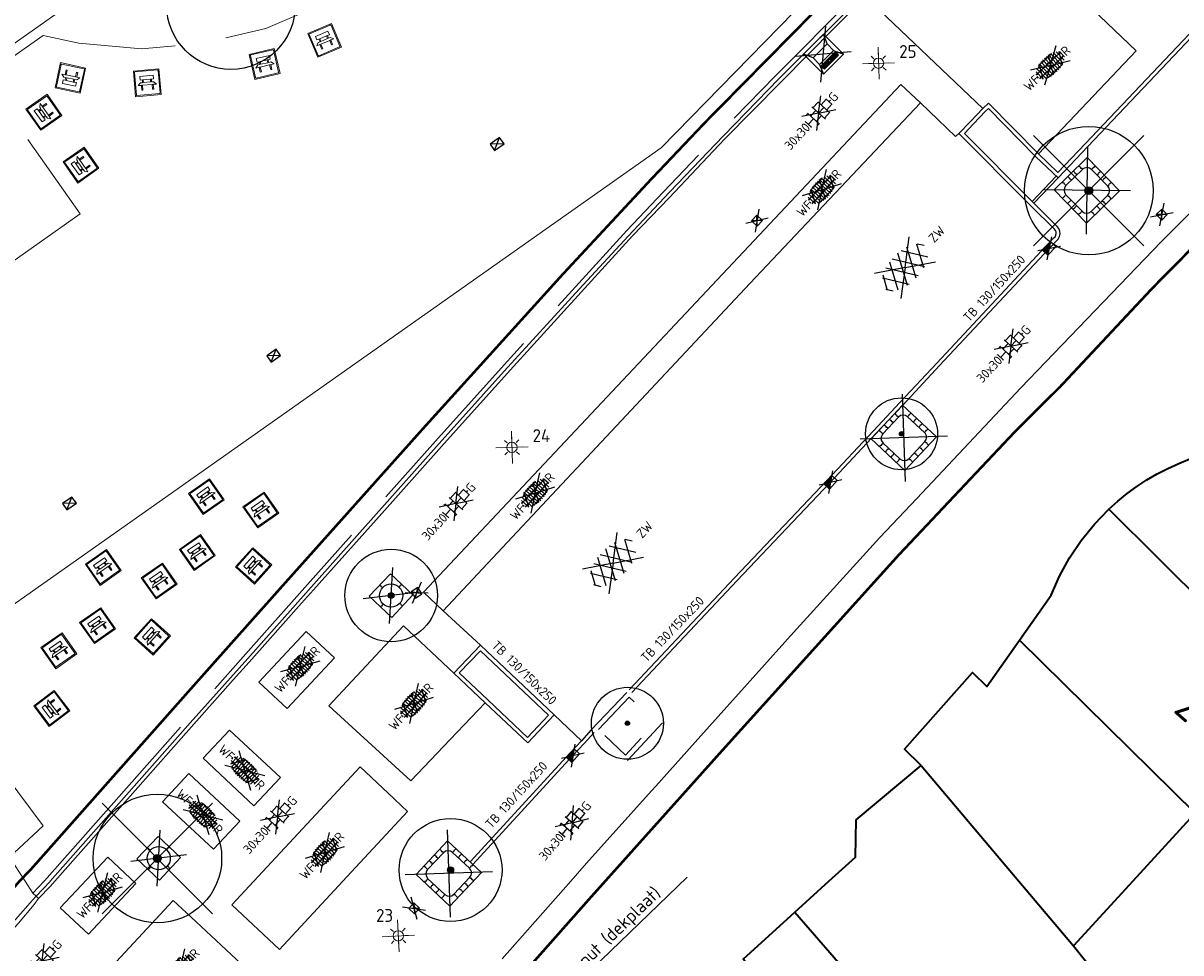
# Model space of a CAD drawing. Header units: metres. Extents: x 92877 to 94117, y 464509 to 465451.
# Tile 20 of 102: x 93074 to 93119, y 465037 to 465073. Entities that reach past the tile are written whole.
import ezdxf
from ezdxf import colors
from ezdxf.entities.mleader import LeaderData, LeaderLine
from ezdxf.enums import TextEntityAlignment as Align
from ezdxf.math import Vec2, Vec3

# ---------------------------------------------------------------- set-up
doc = ezdxf.new("R2010")
doc.units = ezdxf.units.M
for name, pattern in [('IE-TERREINAFSCHEIDING', [10, 8, -2]), ('XX-HIDDEN', [4, 2, -2]), ('XX-PROJECTGRENS', [18, 12, -3, 0, -3])]:
    doc.linetypes.add(name, pattern=pattern)
doc.layers.get('0').update_dxf_attribs({"linetype": 'CONTINUOUS'})
for name, color, linetype, lineweight in [('B-WE-GR-BOOM-S', 90, 'CONTINUOUS', 25), ('B-WE-IE-MEUBILAIR_WEGMEUBILAIR_BANK-S', 252, 'CONTINUOUS', 15), ('B-WE-IE-MEUBILAIR_WEGMEUBILAIR_LICHTMAST-T25', 7, 'CONTINUOUS', 25), ('B-WE-IE-TERREINAFSCHEIDING-G', 252, 'IE-TERREINAFSCHEIDING', 18), ('B-WE-IE-TERREINAFSCHEIDING_KUNSTMATIG_HEKWERK-G', 252, 'IE-TERREINAFSCHEIDING-KUNSTMATIG', 18), ('B-WE-OG-TOPOGRAFIE_BEBOUWING-GV', 252, 'CONTINUOUS', 35), ('B-WE-OG-TOPOGRAFIE_HUISNUMMER-T25', 7, 'CONTINUOUS', 20), ('B-WE-RI-HWA_KOLK-S', 252, 'CONTINUOUS', 25), ('B-WE-RI-T25', 7, 'CONTINUOUS', 25), ('B-WE-VH-VERHARDING-GV', 252, 'CONTINUOUS', 18), ('N-WE-KG-GRENS_PROJECT-G', 1, 'XX-PROJECTGRENS', 35), ('V-WE-GR-BOOM-S', 90, 'CONTINUOUS', 25), ('V-WE-IE-MEUBILAIR_WEGMEUBILAIR_AFVALBAK-S', 7, 'CONTINUOUS', 25), ('V-WE-IE-MEUBILAIR_WEGMEUBILAIR_BOOMKRANS-S', 7, 'CONTINUOUS', 25), ('V-WE-KL-ET_LS_OV_LICHTMAST-S', 190, 'CONTINUOUS', 25), ('V-WE-RI-HWA_KOLK-S', 150, 'CONTINUOUS', 25), ('V-WE-VH-KANTOPSLUITING-T18', 10, 'CONTINUOUS', 18), ('V-WE-VH-KANTOPSLUITING_OPSLUITBAND_100X200-G', 150, 'VH-OPSLUITBAND_100X200-V', 25), ('V-WE-VH-KANTOPSLUITING_TROTTOIRBAND_130 150-G', 210, 'VH-TROTTOIRBAND_130-150-V', 25), ('V-WE-VH-KANTOPSLUITING_VOORKANTBAND-G', 50, 'CONTINUOUS', 25), ('V-WE-VH-MATERIAALGRENS-G', 7, 'CONTINUOUS-V', 25), ('V-WE-VH-VERHARDING_ASFALT-S', 252, 'CONTINUOUS', 25), ('V-WE-VH-VERHARDING_METSELWERK-A-200', 252, 'CONTINUOUS', 18), ('V-WE-VH-VERHARDING_METSELWERK-G', 252, 'XX-HIDDEN', 25), ('V-WE-VH-VERHARDING_STRAATBAKSTEEN-S', 252, 'CONTINUOUS', 25), ('V-WE-VH-VERHARDING_TEGEL-S', 252, 'CONTINUOUS', 25)]:
    doc.layers.add(name, color=color, linetype=linetype, lineweight=lineweight)
doc.styles.add('NLCS-ISO', font='NLCS-ISO.ttf')
doc.styles.add('NLCS-ISO-M200-T18', font='NLCS-ISO.ttf', dxfattribs={"height": 0.36})
doc.styles.add('NLCS-ISO-M200-T25', font='NLCS-ISO.ttf', dxfattribs={"height": 0.5})
doc.styles.get("Standard").update_dxf_attribs({"font": 'isocp.shx'})
doc.linetypes.add('CONTINUOUS-V', pattern='A,3.5,[24,NLCS.SHX,S=0.5,R=0,X=0,Y=0],3.5', length=7)
doc.linetypes.add('IE-TERREINAFSCHEIDING-KUNSTMATIG', pattern='A,4,[82,NLCS.SHX,S=0.75,R=90,X=0,Y=0],4,-2', length=10)
doc.linetypes.add('VH-OPSLUITBAND_100X200-V', pattern='A,4,[24,NLCS.SHX,S=1,R=0,X=0,Y=0],4,-2,4,-2', length=16)
doc.linetypes.add('VH-TROTTOIRBAND_130-150-V', pattern='A,2.5,[24,NLCS.SHX,S=1,R=0,X=0,Y=0],2.5,-2,2,-2,2,-2', length=15)

# ---------------------------------------------------------------- blocks, each defined once
blk = doc.blocks.new('Q_BANK')
blk.add_lwpolyline([(-0.5, 0.5), (0.5, 0.5), (0.5, -0.5), (-0.5, -0.5)], close=True)
blk.add_lwpolyline([(-0.442, 0.464), (0.438, 0.464, -0.414214), (0.459, 0.442), (0.459, -0.437, -0.414214), (0.438, -0.459), (-0.442, -0.459, -0.414214), (-0.463, -0.437), (-0.463, 0.442), (-0.463, 0.444), (-0.463, 0.446), (-0.463, 0.448), (-0.462, 0.45), (-0.461, 0.451), (-0.46, 0.453), (-0.459, 0.455), (-0.458, 0.456), (-0.457, 0.457), (-0.456, 0.459), (-0.454, 0.46), (-0.453, 0.461), (-0.451, 0.462), (-0.449, 0.462), (-0.447, 0.463), (-0.446, 0.463), (-0.444, 0.464), (-0.442, 0.464)], format="xyb")
for points in [[(-0.267, 0.022), (-0.366, -0.078)], [(-0.18, 0.132), (-0.267, 0.132), (-0.267, 0.276)], [(-0.267, 0.276), (0.258, 0.276), (0.258, 0.132), (0.173, 0.132)], [(-0.18, 0.022), (-0.267, 0.022)], [(-0.267, 0.022), (-0.18, 0.022)], [(-0.18, 0.022), (-0.18, 0.132)], [(-0.18, 0.132), (-0.144, 0.132)], [(-0.144, 0.132), (-0.144, 0.022)], [(0.131, 0.132), (-0.144, 0.132)], [(0.131, 0.022), (-0.144, 0.022)], [(-0.144, 0.022), (0.131, 0.022)], [(0.131, 0.022), (-0.144, 0.022)], [(-0.144, 0.022), (0.131, 0.022)], [(-0.144, 0.022), (0.131, 0.022)], [(0.131, 0.022), (0.131, 0.132)], [(0.131, 0.132), (0.173, 0.132)], [(0.173, 0.132), (0.173, 0.022)], [(0.173, 0.022), (0.255, 0.022)], [(0.173, 0.022), (0.255, 0.022)], [(0.255, 0.022), (0.357, -0.078)], [(-0.236, -0.078), (-0.366, -0.078)], [(-0.192, -0.078), (-0.192, -0.27), (-0.236, -0.27), (-0.236, -0.078)], [(-0.236, -0.078), (-0.192, -0.078)], [(0.183, -0.078), (-0.192, -0.078)], [(0.226, -0.078), (0.226, -0.268), (0.183, -0.268), (0.183, -0.078)], [(0.183, -0.078), (0.226, -0.078)], [(0.357, -0.078), (0.226, -0.078)]]:
    blk.add_lwpolyline(points)
blk = doc.blocks.new('V-SIE-WEG_BOOMKRANS_1800X1800')
at = {"ltscale": 0.001}
for p, q in [((-1.05, 1.05), (1.35, -1.35)), ((1.35, 1.05), (-1.05, -1.35))]:
    blk.add_line(p, q, dxfattribs=at)
for p, q in [((-0.75, 0.75), (1.05, 0.75)), ((-0.75, 0.75), (-0.75, -0.3)), ((-0.3, 0.55), (0.6, 0.55)), ((1.05, 0.75), (1.05, -1.05)), ((-0.55, -0.6), (-0.55, 0.3)), ((0.85, 0.3), (0.85, -0.6)), ((-0.75, -1.05), (-0.75, -0.3)), ((-0.3, -0.85), (0.6, -0.85)), ((1.05, -1.05), (-0.75, -1.05))]:
    blk.add_line(p, q)
at = {"flags": 128}
for points in [[(-0.3, 0.75), (-0.3, 0.667), (-0.315, 0.641), (-0.3, 0.614), (-0.3, 0.55)], [(0, 0.75), (0, 0.667), (-0.015, 0.641), (0, 0.614), (0, 0.55)], [(0.3, 0.75), (0.3, 0.667), (0.285, 0.641), (0.3, 0.614), (0.3, 0.55)], [(0.6, 0.75), (0.6, 0.667), (0.585, 0.641), (0.6, 0.614), (0.6, 0.55)], [(-0.75, 0.3), (-0.667, 0.3), (-0.641, 0.285), (-0.614, 0.3), (-0.55, 0.3)], [(1.05, 0.3), (0.967, 0.3), (0.941, 0.315), (0.914, 0.3), (0.85, 0.3)], [(1.05, 0), (0.967, 0), (0.941, 0.015), (0.914, 0), (0.85, 0)], [(-0.75, 0), (-0.667, 0), (-0.641, -0.015), (-0.614, 0), (-0.55, 0)], [(-0.75, -0.3), (-0.667, -0.3), (-0.641, -0.315), (-0.614, -0.3), (-0.55, -0.3)], [(1.05, -0.3), (0.967, -0.3), (0.941, -0.285), (0.914, -0.3), (0.85, -0.3)], [(-0.55, -0.6), (-0.633, -0.6), (-0.659, -0.585), (-0.686, -0.6), (-0.75, -0.6)], [(-0.3, -1.05), (-0.3, -0.967), (-0.285, -0.941), (-0.3, -0.914), (-0.3, -0.85)], [(0, -0.85), (0, -0.929), (-0.015, -0.955), (0, -0.982), (0, -1.05)], [(0.3, -1.05), (0.3, -0.967), (0.315, -0.941), (0.3, -0.914), (0.3, -0.85)], [(0.6, -1.05), (0.6, -0.967), (0.615, -0.941), (0.6, -0.914), (0.6, -0.85)], [(1.05, -0.6), (0.967, -0.6), (0.941, -0.585), (0.914, -0.6), (0.85, -0.6)]]:
    blk.add_lwpolyline(points, dxfattribs=at)
for centre, start, end in [((-0.3, 0.3), 90, 180), ((0.6, 0.3), 360, 90), ((-0.3, -0.6), 180, 270), ((0.6, -0.6), 270, 360)]:
    blk.add_arc(centre, 0.25, start, end)
blk = doc.blocks.new('V-SIE-WEG_BOOMKRANS')
at = {"color": 0}
for p, q in [((-0.836, -0.701), (0.836, 0.701)), ((0.836, -0.701), (-0.836, 0.701))]:
    blk.add_line(p, q, dxfattribs=at)
at = {"flags": 128}
blk.add_lwpolyline([(-0.6, -0.6), (0.6, -0.6), (0.6, 0.6), (-0.6, 0.6)], close=True, dxfattribs=at)
for points in [[(-0.001, 0.6), (-0.001, 0.551), (-0.016, 0.525), (-0.001, 0.498), (-0.001, 0.45)], [(0.6, 0.001), (0.551, 0.001), (0.525, 0.016), (0.498, 0.001), (0.45, 0.001)], [(-0.6, -0.001), (-0.551, -0.001), (-0.525, -0.016), (-0.498, -0.001), (-0.45, -0.001)], [(0.001, -0.6), (0.001, -0.551), (0.016, -0.525), (0.001, -0.498), (0.001, -0.45)]]:
    blk.add_lwpolyline(points, dxfattribs=at)
blk.add_circle((0, 0), 0.45)
blk = doc.blocks.new('V-SRI-KOLK_TROTTOIR-SO')
blk.add_hatch(color=256).paths.add_polyline_path([(1.125, 0.75), (-1.125, 0.75), (-1.125, -0.75)])
at = {"ltscale": 0.1}
for p, q in [((-1.875, 1.25), (1.875, -1.25)), ((1.875, 1.25), (-1.875, -1.25))]:
    blk.add_line(p, q, dxfattribs=at)
blk.add_line((-1.125, -0.75), (1.125, 0.75))
at = {"flags": 128}
blk.add_lwpolyline([(-1.125, -0.75), (1.125, -0.75), (1.125, 0.75), (-1.125, 0.75)], close=True, dxfattribs=at)
blk = doc.blocks.new('V-SRI-KOLK_STRAAT_300X300-SO')
at = {"ltscale": 0.1}
for p, q in [((-1.875, 2), (1.875, -0.5)), ((1.875, 2), (-1.875, -0.5))]:
    blk.add_line(p, q, dxfattribs=at)
for p, q in [((-0.75, 0), (0.75, 1.5)), ((0.75, 0), (-0.75, 1.5))]:
    blk.add_line(p, q)
at = {"flags": 128}
blk.add_lwpolyline([(-0.75, 0), (0.75, 0), (0.75, 1.5), (-0.75, 1.5)], close=True, dxfattribs=at)
blk = doc.blocks.new('B-SRI-KOLK_COMBINATIE-SO')
for p, q in [((-1.125, 0), (1.125, 1.5)), ((1.125, 0), (-1.125, 1.5))]:
    blk.add_line(p, q)
at = {"flags": 128}
blk.add_lwpolyline([(-1.125, 0), (1.125, 0), (1.125, 1.5), (-1.125, 1.5)], close=True, dxfattribs=at)
blk = doc.blocks.new('V-SVH-TEGEL_300X300_DUN_HALFST_KL-SO')
for p, q in [((-3.08, 0.75), (-3, 0.75)), ((-3, -0.83), (-3, 0.83)), ((-3, 0), (-1.5, 0)), ((-1.84, 1.5), (-1.5, 1.5)), ((-1.5, -1.6), (-1.5, 1.6)), ((-1.5, 0.75), (0, 0.75)), ((0, -1.78), (0, 1.78)), ((0, 1.5), (1.5, 1.5)), ((0, 0), (1.5, 0)), ((1.5, -1.6), (1.5, 1.6)), ((1.5, 0.75), (3, 0.75)), ((3, -0.83), (3, 0.83)), ((3, 0), (3.39, 0)), ((-3.08, -0.75), (-3, -0.75)), ((-1.84, -1.5), (-1.5, -1.5)), ((-1.5, -0.75), (0, -0.75)), ((0, -1.5), (1.5, -1.5)), ((1.5, -0.75), (3, -0.75))]:
    blk.add_line(p, q)
at = {"ltscale": 0.1}
for q in [(-2.75, -1.98), (-2.73, 1.96), (2.73, 1.96), (2.75, -1.98)]:
    blk.add_line((0, 0), q, dxfattribs=at)
at = {"style": 'NLCS-ISO'}
blk.add_attdef('FORMAAT', text='', height=1.8, dxfattribs=at).set_placement((-3.18, 0), align=Align.MIDDLE_RIGHT)
blk.add_attdef('KLEUR', text='', height=1.8, dxfattribs=at).set_placement((3.49, 0), align=Align.MIDDLE_LEFT)
at = {"style": 'NLCS-ISO', "flags": 1}
blk.add_attdef('FUNCTIE', text='', height=1.8, dxfattribs=at).set_placement((0.12, -3.58), align=Align.MIDDLE_CENTER)
blk = doc.blocks.new('V-SVH-ASFALT-SO')
for q in [(-4.9, 3.52), (4.9, 3.52), (-4.9, -3.52), (4.9, -3.52)]:
    blk.add_line((0, 0), q)
at = {"ltscale": 0.1}
for p, q in [((-4.1, -2.05), (-1.24, 2.9)), ((0.56, -2.96), (-2.66, 2.62)), ((-2.19, -2.74), (1.08, 2.92)), ((2.68, -2.62), (-0.54, 2.96)), ((-0.01, -2.97), (3.13, 2.48)), ((4.51, -1.79), (1.85, 2.81)), ((-5.55, -0.57), (-4.02, 2.09)), ((-1.83, -2.81), (-4.5, 1.81)), ((2.47, -2.68), (4.88, 1.5)), ((5.64, 0.25), (4.96, 1.43)), ((-4.91, -1.48), (-5.64, -0.2))]:
    blk.add_line(p, q, dxfattribs=at)
at = {"style": 'NLCS-ISO'}
blk.add_attdef('KLEUR', text='', height=1.8, dxfattribs=at).set_placement((7.3, 0), align=Align.MIDDLE_LEFT)
at = {"style": 'NLCS-ISO', "flags": 1}
blk.add_attdef('FUNCTIE', text='', height=1.8, dxfattribs=at).set_placement((0.12, -3.58), align=Align.MIDDLE_CENTER)
blk = doc.blocks.new('V-SVH-SBS_WAALFORMAAT_HALFST_KL-SO')
for p, q in [((0, 0), (-3.46, 2)), ((0, 0), (-3.46, -2)), ((-3.37, -0.21), (-3.37, 0.21)), ((-2.87, -0.96), (-2.87, 0.96)), ((-2.87, 0.54), (-2.37, 0.54)), ((-2.86, -0.97), (-1.34, 1.65)), ((-2.37, -1.29), (-2.37, 1.29)), ((-1.87, -1.5), (-1.87, 1.5)), ((-1.87, 0.54), (-1.37, 0.54)), ((-1.37, -1.65), (-1.37, 1.65)), ((-1.37, 1.54), (-0.87, 1.54)), ((-0.87, -1.74), (-0.87, 1.74)), ((-0.87, 0.54), (-0.37, 0.54)), ((-0.84, -1.74), (1.15, 1.69)), ((-0.37, -1.79), (-0.37, 1.79)), ((-0.37, 1.54), (0.13, 1.54)), ((0, 0), (3.46, 2)), ((0, 0), (3.46, -2)), ((0.13, -1.8), (0.13, 1.8)), ((0.13, 0.54), (0.63, 0.54)), ((0.63, -1.77), (0.63, 1.77)), ((0.63, 1.54), (1.13, 1.54)), ((1.13, -1.7), (1.13, 1.7)), ((1.13, 0.54), (1.63, 0.54)), ((1.63, -1.58), (1.63, 1.58)), ((1.63, 1.54), (1.77, 1.54)), ((1.74, -1.54), (3.08, 0.76)), ((2.13, -1.4), (2.13, 1.4)), ((2.13, 0.54), (2.63, 0.54)), ((2.63, -1.14), (2.63, 1.14)), ((3.13, -0.7), (3.13, 0.7)), ((3.13, 0.54), (3.24, 0.54)), ((-3.28, -0.46), (-2.87, -0.46)), ((-2.37, -0.46), (-1.87, -0.46)), ((-1.87, -1.46), (-1.37, -1.46)), ((-1.37, -0.46), (-0.87, -0.46)), ((-0.87, -1.46), (-0.37, -1.46)), ((-0.37, -0.46), (0.13, -0.46)), ((0.13, -1.46), (0.63, -1.46)), ((0.63, -0.46), (1.13, -0.46)), ((1.13, -1.46), (1.63, -1.46)), ((1.63, -0.46), (2.13, -0.46)), ((2.63, -0.46), (3.13, -0.46))]:
    blk.add_line(p, q)
for centre in [(-3.12, 0.54), (-2.12, 0.54), (-1.12, 0.54), (-0.62, 1.54), (-0.12, 0.54), (0.38, 1.54), (0.88, 0.54), (1.38, 1.54), (1.88, 0.54), (2.88, 0.54), (-2.62, -0.46), (-1.62, -0.46), (-1.12, -1.46), (-0.62, -0.46), (-0.12, -1.46), (0.38, -0.46), (0.88, -1.46), (1.38, -0.46), (2.38, -0.46)]:
    blk.add_circle(centre, 0.0881)
for centre, start, end in [((-1.62, 1.54), 166.7149, 45.7554), ((-2.12, -1.46), 16.1129, 118.5453), ((1.88, -1.46), 358.1671, 220.9526)]:
    blk.add_arc(centre, 0.0881, start, end)
at = {"style": 'NLCS-ISO'}
blk.add_attdef('FORMAAT', text='', height=1.8, dxfattribs=at).set_placement((-3.39, 0), align=Align.MIDDLE_RIGHT)
blk.add_attdef('KLEUR', text='', height=1.8, dxfattribs=at).set_placement((3.39, 0), align=Align.MIDDLE_LEFT)
at = {"style": 'NLCS-ISO', "flags": 1}
blk.add_attdef('FUNCTIE', text='', height=1.8, dxfattribs=at).set_placement((0.12, -3.58), align=Align.MIDDLE_CENTER)
blk = doc.blocks.new('V-SIE-WEG_AFVALBAK_TYPE_03')
at = {"color": 0}
for p, q in [((-0.836, -0.701), (0.836, 0.701)), ((0.836, -0.701), (-0.836, 0.701))]:
    blk.add_line(p, q, dxfattribs=at)
at = {"ltscale": 0.5, "flags": 128}
for points in [[(0.549, 0.549), (-0.549, 0.549), (-0.549, -0.549), (0.549, -0.549)], [(0.385, 0.177), (-0.385, 0.177), (-0.385, -0.177), (0.385, -0.177)], [(0.385, -0.258), (-0.385, -0.258), (-0.385, -0.441), (0.385, -0.441)], [(0.046, -0.313), (-0.046, -0.313), (-0.046, -0.386), (0.046, -0.386)]]:
    blk.add_lwpolyline(points, close=True, dxfattribs=at)
for points in [[(-0.385, 0.177), (-0.549, 0.549)], [(0.385, 0.177), (0.549, 0.549)], [(-0.385, -0.177), (-0.549, -0.549)], [(0.385, -0.286), (-0.385, -0.286)], [(0.385, -0.313), (-0.385, -0.313)], [(-0.046, -0.35), (-0.385, -0.35)], [(0.385, -0.386), (-0.385, -0.386)], [(0.385, -0.414), (-0.385, -0.414)], [(0.385, -0.35), (0.046, -0.35)], [(0.385, -0.177), (0.549, -0.549)]]:
    blk.add_lwpolyline(points, dxfattribs=at)
blk = doc.blocks.new('V-SGR-BOOM_01')
at = {"ltscale": 0.1}
h = blk.add_hatch(color=256, dxfattribs=at)
edge = h.paths.add_edge_path()
edge.add_arc((0, 0), 0.15, 0, 360)
at = {"lineweight": -3}
for p, q in [((-2.146, 2.146), (2.146, -2.146)), ((2.146, 2.146), (-2.146, -2.146))]:
    blk.add_line(p, q, dxfattribs=at)
for radius in [2.5, 0.045]:
    blk.add_circle((0, 0), radius)
at = {"ltscale": 0.1}
blk.add_circle((0, 0), 0.15, dxfattribs=at)
blk = doc.blocks.new('SGR-BOOM_01')
at = {"ltscale": 0.1}
h = blk.add_hatch(color=256, dxfattribs=at)
edge = h.paths.add_edge_path()
edge.add_arc((0, 0), 0.15, 0, 360)
for radius in [2.5, 0.045]:
    blk.add_circle((0, 0), radius)
blk.add_circle((0, 0), 0.15, dxfattribs=at)
blk = doc.blocks.new('SKL-ET_OV_LICHTMAST-SO')
at = {"color": 0, "linetype": 'ByBlock', "lineweight": 18}
for points in [[(-2.21, -2.21), (2.21, 2.21)], [(-2.21, 2.21), (2.21, -2.21)], [(-1.25, 0), (-2, 0)], [(-1.41, 1.41), (-0.88, 0.88)], [(0, 2), (0, 1.25)], [(0.88, 0.88), (1.41, 1.41)], [(2, 0), (1.25, 0)], [(-1.41, -1.41), (-0.88, -0.88)], [(0, -1.25), (0, -2)], [(0.88, -0.88), (1.41, -1.41)]]:
    blk.add_lwpolyline(points, dxfattribs=at)
blk.add_circle((0, 0), 1, dxfattribs=at)

msp = doc.modelspace()

# ---------------------------------------------------------------- hatches: boundary and pattern name
at = {"layer": 'V-WE-VH-VERHARDING_METSELWERK-A-200'}
h = msp.add_hatch(dxfattribs=at)
h.set_pattern_fill('AVH-METSELWERK', color=256, pattern_type=2)
h.set_pattern_definition([(45, (0, 0.7), (-3.535533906, 3.535533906), []), (45, (0, -0.7), (-3.535533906, 3.535533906), [])])
h.paths.add_polyline_path([(93095.979, 465045.428), (93097.176, 465046.686), (93098.211, 465045.703), (93097.029, 465044.438)], flags=16)
h.paths.add_polyline_path([(93095.696, 465045.42), (93097.169, 465046.969), (93098.492, 465045.711), (93097.038, 465044.155)])

# ---------------------------------------------------------------- linework, layer by layer
at = {"layer": 'B-WE-IE-TERREINAFSCHEIDING-G'}
for p, q in [((93073.985, 465039.072), (93074.428, 465039.532)), ((93074.116, 465038.946), (93073.985, 465039.072)), ((93074.208, 465038.857), (93074.116, 465038.946))]:
    msp.add_line(p, q, dxfattribs=at)
at = {"layer": 'B-WE-IE-TERREINAFSCHEIDING-G', "flags": 128}
for points in [[(93072.078, 465070.793), (93074.385, 465072.419), (93075.776, 465072.125), (93078.216, 465071.896), (93080.657, 465072.129), (93083.047, 465072.684), (93085.286, 465073.65), (93087.378, 465074.996), (93089.127, 465076.672), (93090.719, 465078.569), (93091.954, 465080.727), (93092.817, 465083.028), (93093.227, 465085.647), (93094.343, 465086.455), (93091.478, 465090.51)], [(93069.955, 465074.253), (93072.046, 465071.252), (93093.76, 465086.535), (93091.654, 465089.53)], [(93074.428, 465039.532), (93074.441, 465039.546), (93080.021, 465045.849), (93082.162, 465048.261), (93084.664, 465051.066), (93087.216, 465053.924), (93089.648, 465056.644), (93092.31, 465059.616), (93095.08, 465062.646), (93097.079, 465064.839), (93098.498, 465066.322), (93100.658, 465068.596), (93102.853, 465070.83), (93105.971, 465073.987), (93107.556, 465075.605), (93107.51, 465076.401)], [(93071.055, 465048.757), (93064.757, 465057.689), (93075.831, 465065.484), (93072.335, 465070.441)]]:
    msp.add_lwpolyline(points, dxfattribs=at)
at = {"layer": 'B-WE-IE-TERREINAFSCHEIDING_KUNSTMATIG_HEKWERK-G'}
for p, q in [((93074.116, 465038.946), (93073.969, 465038.789)), ((93073.969, 465038.789), (93072.659, 465037.303))]:
    msp.add_line(p, q, dxfattribs=at)
at = {"layer": 'B-WE-IE-TERREINAFSCHEIDING_KUNSTMATIG_HEKWERK-G', "flags": 128}
for points in [[(93106.165, 465073.911), (93103.009, 465070.746), (93100.838, 465068.514), (93098.735, 465066.324), (93097.133, 465064.609), (93095.231, 465062.554), (93092.318, 465059.369), (93089.789, 465056.546), (93087.338, 465053.81), (93084.814, 465050.965), (93082.345, 465048.188), (93080.109, 465045.695), (93074.667, 465039.532)], [(93074.667, 465039.532), (93074.656, 465039.52), (93074.116, 465038.946)]]:
    msp.add_lwpolyline(points, dxfattribs=at)
at = {"layer": 'B-WE-OG-TOPOGRAFIE_BEBOUWING-GV'}
for p, q in [((93115.823, 465054.001), (93123.162, 465046.687)), ((93112.341, 465048.898), (93119.179, 465042.176)), ((93108.52, 465044.03), (93112.319, 465039.532)), ((93103.613, 465038.329), (93104.937, 465039.532)), ((93112.319, 465039.532), (93114.44, 465037.02)), ((93116.75, 465039.532), (93114.44, 465037.02)), ((93103.613, 465038.329), (93114.055, 465026.273))]:
    msp.add_line(p, q, dxfattribs=at)
at = {"layer": 'B-WE-OG-TOPOGRAFIE_BEBOUWING-GV', "flags": 128}
for points in [[(93115.823, 465054.001), (93116.169, 465054.313), (93116.531, 465054.606), (93116.907, 465054.881), (93117.297, 465055.136), (93117.699, 465055.371), (93118.113, 465055.586), (93118.537, 465055.779), (93118.97, 465055.95), (93119.1, 465055.82), (93120.59, 465057.38)], [(93112.341, 465048.898), (93113.58, 465050.65), (93113.906, 465051.395), (93114.296, 465052.108), (93114.748, 465052.783), (93115.259, 465053.416), (93115.823, 465054.001)], [(93108.52, 465044.03), (93107.88, 465044.66), (93110.52, 465047.65), (93111.07, 465047.1), (93112.341, 465048.898)], [(93104.937, 465039.532), (93105.97, 465040.47), (93106, 465041.92), (93108.52, 465044.03)], [(93119.179, 465042.176), (93119.13, 465042.12), (93116.75, 465039.532)], [(93098.98, 465033.32), (93098.83, 465033.49), (93101.86, 465036.2), (93101.6, 465036.5), (93103.613, 465038.329)], [(93114.44, 465037.02), (93116.41, 465034.55), (93117.53, 465033.145), (93115.253, 465031.329), (93117.05, 465029.04), (93114.055, 465026.273)]]:
    msp.add_lwpolyline(points, dxfattribs=at)
at = {"layer": 'B-WE-VH-VERHARDING-GV'}
for p, q in [((93081.779, 465047.362), (93081.165, 465046.671)), ((93077.766, 465042.834), (93076.549, 465041.459)), ((93076.549, 465041.459), (93074.843, 465039.532)), ((93073.985, 465039.072), (93073.69, 465039.532))]:
    msp.add_line(p, q, dxfattribs=at)
at = {"layer": 'B-WE-VH-VERHARDING-GV', "flags": 128}
for points in [[(93098.202, 465043.231), (93099.962, 465045.19), (93102.094, 465047.563), (93103.556, 465049.204), (93106.917, 465052.896), (93108.352, 465054.419), (93112.401, 465058.714), (93117.853, 465064.39), (93120.932, 465067.478), (93122.846, 465069.412), (93128.054, 465074.393), (93131.173, 465077.321), (93137.674, 465083.436), (93142.11, 465087.61)], [(93071.055, 465048.757), (93098.414, 465068.047), (93107.04, 465076.892), (93107.344, 465076.567)], [(93106.23, 465073.807), (93106.192, 465073.769), (93103.074, 465070.612), (93100.881, 465068.381), (93098.722, 465066.108), (93097.306, 465064.627), (93095.309, 465062.437), (93092.54, 465059.408), (93089.879, 465056.437), (93087.447, 465053.717), (93084.895, 465050.86), (93084.439, 465050.349)], [(93084.439, 465050.349), (93082.394, 465048.055), (93081.779, 465047.362)], [(93073.69, 465039.532), (93073.087, 465040.471), (93074.393, 465041.684), (93070.475, 465046.925)], [(93081.165, 465046.671), (93080.253, 465045.643), (93077.766, 465042.834)], [(93094.898, 465039.532), (93095.515, 465040.233), (93098.04, 465043.05), (93098.202, 465043.231)], [(93074.843, 465039.532), (93074.669, 465039.336), (93074.208, 465038.857)], [(93092.235, 465036.506), (93094.898, 465039.532)], [(93074.208, 465038.857), (93074.035, 465038.625), (93073.435, 465037.904), (93072.782, 465037.189)]]:
    msp.add_lwpolyline(points, dxfattribs=at)
at = {"layer": 'N-WE-KG-GRENS_PROJECT-G', "const_width": 0.1, "flags": 128}
msp.add_lwpolyline([(93142.804, 465086.89), (93145.447, 465089.504), (93147.332, 465091.955), (93148.613, 465093.182), (93161.411, 465113.679), (93167.204, 465122.957), (93170.456, 465128.173), (93179.763, 465143.103), (93186.894, 465154.496), (93187.89, 465154.904), (93188.17, 465154.679), (93191.39, 465152.077), (93194.828, 465149.413), (93202.752, 465142.922), (93211.334, 465136.086), (93246.401, 465107.701), (93253.059, 465102.314), (93253.343, 465100.976), (93245.804, 465089.865), (93244.522, 465087.941), (93231.812, 465069.293), (93227.954, 465063.58), (93226.853, 465062.424), (93215.691, 465046.012), (93211.996, 465040.636), (93204.425, 465029.753), (93202.609, 465027.143), (93198.032, 465020.213), (93194.363, 465014.869), (93190.619, 465009.505), (93189.819, 465008.221), (93185.531, 465002.305), (93181.433, 464996.691), (93178.696, 464993.153), (93172.103, 464984.564), (93163.085, 464972.835), (93161.131, 464970.564), (93154.083, 464961.647), (93148.985, 464955.311), (93145.469, 464951.039), (93138.605, 464942.927), (93131.702, 464935.14), (93128.236, 464931.41), (93126.865, 464929.653), (93122.062, 464924.79), (93112.82, 464915.353), (93112.694, 464915.474), (93110.007, 464912.809), (93108.158, 464914.641), (93097.954, 464904.418), (93099.616, 464902.379), (93097.346, 464900.004), (93095.105, 464898.042), (93093.141, 464896.427), (93087.358, 464891.835), (93084.647, 464889.561), (93079.687, 464885.222), (93073.559, 464880.645), (93064.795, 464874.789), (93057.662, 464870.165), (93057.255, 464870.007), (93057.168, 464870.002), (93056.607, 464870.091), (93053.277, 464868.411), (93060.039, 464854.372), (93062.426, 464849.152), (93065.249, 464843.338), (93068.532, 464844.778), (93069.154, 464846.147), (93077.316, 464850.716), (93083.11, 464853.91), (93083.112, 464853.905), (93087.983, 464856.618), (93087.623, 464857.315), (93087.914, 464857.845), (93094.137, 464862.208), (93094.032, 464862.502), (93094.431, 464862.805), (93094.609, 464862.539), (93096.966, 464864.191), (93097.445, 464863.691), (93100.286, 464866.409), (93107.265, 464873.112), (93113.757, 464878.765), (93119.027, 464883.354), (93126.19, 464890.319), (93126.053, 464890.447), (93129.224, 464893.588), (93132.754, 464897.33), (93136.979, 464901.466), (93141.064, 464906.039), (93145.123, 464910.02), (93146.946, 464911.937), (93151.571, 464916.872), (93154.026, 464919.546), (93161.923, 464928.693), (93166.437, 464933.828), (93170.519, 464938.737), (93174.372, 464943.51), (93176.337, 464945.983), (93178.669, 464948.924), (93181.236, 464952.541), (93184.321, 464956.452), (93185.617, 464958.052), (93188.572, 464961.84), (93195.315, 464970.699), (93197.093, 464969.277), (93199.637, 464972.465), (93198.95, 464972.958), (93202.951, 464977.949), (93202.249, 464978.521), (93202.364, 464978.666), (93202.234, 464979.72), (93202.711, 464980.328), (93203.771, 464980.458), (93206.283, 464983.648), (93206.153, 464984.709), (93206.628, 464985.314), (93207.678, 464985.434), (93209.477, 464987.722), (93211.5, 464990.295), (93211.38, 464991.345), (93211.858, 464991.954), (93212.908, 464992.074), (93215.413, 464995.259), (93215.283, 464996.319), (93215.758, 464996.923), (93216.817, 464997.043), (93217.976, 464998.513), (93217.195, 464999.188), (93221.285, 465004.117), (93220.562, 465004.619), (93224.498, 465009.504), (93223.744, 465010.107), (93228.745, 465016.379), (93228.548, 465017.661), (93229.799, 465019.138), (93230.171, 465019.204), (93232.859, 465016.92), (93240.879, 465028.723), (93247.237, 465037.466), (93243.345, 465039.426), (93245.385, 465042.407), (93267.791, 465074.762), (93271.654, 465080.832), (93274.315, 465084.653), (93274.677, 465085.271), (93280.631, 465092.992), (93283.915, 465097.533), (93293.238, 465109.1), (93296.471, 465112.853), (93305.145, 465123.792), (93308.461, 465126.639), (93309.398, 465127), (93310.34, 465127.104), (93311.021, 465127.029), (93311.569, 465126.572), (93314.325, 465123.425), (93311.446, 465121.218), (93317.763, 465113.435), (93320.742, 465115.844), (93321.734, 465114.618), (93318.743, 465112.198), (93332.363, 465095.383), (93335.324, 465097.784), (93336.313, 465096.566), (93333.394, 465094.197), (93346.863, 465077.572), (93349.745, 465079.914), (93350.754, 465078.674), (93347.845, 465076.305), (93354.176, 465068.5), (93362.85, 465075.591), (93361.376, 465077.286), (93365.219, 465080.332), (93350.596, 465098.232), (93346.729, 465095.077), (93346.089, 465095.987), (93350.715, 465099.775, 0.50922), (93350.922, 465101.967), (93324.402, 465134.651), (93320.907, 465131.811), (93318.885, 465134.322, -0.098106), (93317.859, 465136.546), (93317.809, 465136.827), (93329.287, 465148.479), (93335.156, 465154.254), (93344.697, 465163.309, -0.349567), (93347.493, 465163.354), (93347.813, 465163.049), (93349.127, 465161.413), (93346.391, 465159.229), (93348.191, 465157.343), (93348.243, 465157.384), (93353.341, 465151.084), (93356.361, 465153.524), (93357.294, 465152.369), (93354.273, 465149.929), (93367.901, 465133.094), (93370.919, 465135.533), (93371.856, 465134.369), (93368.844, 465131.928), (93379.841, 465118.334), (93382.859, 465120.772), (93383.785, 465119.621), (93380.762, 465117.178), (93384.644, 465112.392), (93390.968, 465117.536), (93393.698, 465119.744), (93389.575, 465124.751), (93393.126, 465127.653), (93381.652, 465141.958), (93378.045, 465139.012), (93374.932, 465142.847), (93384.724, 465150.628, 0.393005), (93384.971, 465152.673), (93376.322, 465163.131, 0.393551), (93374.278, 465163.377), (93369.858, 465159.798), (93359.893, 465172.144), (93359.196, 465171.59), (93356.894, 465174.416), (93366.327, 465182.365), (93383.74, 465196.71, -0.309181), (93386.819, 465196.235), (93386.977, 465196.072), (93387.797, 465195.067), (93385.13, 465192.859), (93391.412, 465185.104), (93394.43, 465187.543), (93395.435, 465186.298), (93392.425, 465183.858), (93405.872, 465167.212), (93408.891, 465169.662), (93409.895, 465168.418), (93406.884, 465165.977), (93415.682, 465155.114), (93422.305, 465160.477), (93419.312, 465164.504), (93427.805, 465171.459), (93432.936, 465175.602, 0.389945), (93433.117, 465177.605), (93406.306, 465210.598, 0.403895), (93404.272, 465210.792), (93395.071, 465203.259, -0.04985), (93394.529, 465205.075), (93406.003, 465214.474), (93406.153, 465214.258), (93408.855, 465216.515), (93413.243, 465220.126), (93424.061, 465228.978), (93433.335, 465236.564), (93456.901, 465255.803), (93462.358, 465260.256), (93474.24, 465257.384), (93487.491, 465268.365), (93481.957, 465274.413), (93477.953, 465270.75), (93460.622, 465275.164), (93454.054, 465277.377), (93450.532, 465272.851), (93448.516, 465271.205), (93400.455, 465231.959), (93399.011, 465233.652), (93395.691, 465230.975), (93395.475, 465231.241), (93389.321, 465226.059), (93372.983, 465212.672), (93260.058, 465121.022), (93254.212, 465128.327), (93255.485, 465129.359), (93251.172, 465134.67), (93250.976, 465134.513), (93249.73, 465136.066), (93249.925, 465136.222), (93245.512, 465141.593), (93245.414, 465141.489), (93215.797, 465178.086), (93224.817, 465185.374), (93221.615, 465189.311), (93221.504, 465189.439), (93221.504, 465189.484), (93221.582, 465189.664), (93258.555, 465216.278), (93287.858, 465237.306), (93316.719, 465257.815), (93323.665, 465262.74), (93325.266, 465260.773), (93334.631, 465268.404), (93348.967, 465280.041), (93353.283, 465283.494), (93353.525, 465283.192), (93373.219, 465297.094), (93403.844, 465318.948), (93403.686, 465319.158), (93405.483, 465320.403), (93410.351, 465324.912), (93402.835, 465333.569), (93398.335, 465338.895), (93392.573, 465334.08), (93389.104, 465331.474), (93348.447, 465302.964), (93320.1, 465282.787), (93289.014, 465260.48), (93254.82, 465235.917), (93226.588, 465215.717), (93213.129, 465205.995), (93182.769, 465181.222), (93183.254, 465180.57), (93182.292, 465179.905), (93183.685, 465178.016), (93174.631, 465171.467), (93173.396, 465173.195), (93172.303, 465172.388), (93168.471, 465170.193), (93170.119, 465168.084), (93171.264, 465166.905), (93171.887, 465165.92), (93172.046, 465165.485), (93172.061, 465164.02), (93171.791, 465162.221), (93171.603, 465161.889), (93167.902, 465156.013), (93164.39, 465150.403), (93160.435, 465144.058), (93158.382, 465140.726), (93156.607, 465137.917), (93154.807, 465135.049), (93153.786, 465134.188), (93154.016, 465133.775), (93153.338, 465133.133), (93153.16, 465132.506), (93153.134, 465132.463), (93152.077, 465130.671), (93150.973, 465128.906), (93147.775, 465123.769), (93144.058, 465117.809), (93140.544, 465112.153), (93139.017, 465109.781), (93136.381, 465105.485), (93134.48, 465102.415), (93134.183, 465101.965), (93133.958, 465101.735), (93130.915, 465098.93), (93126.03, 465094.455), (93121.818, 465090.575), (93117.904, 465086.833), (93113.47, 465082.448), (93112.834, 465082.495), (93109.779, 465079.439), (93106.782, 465076.441), (93106.819, 465075.801), (93105.522, 465074.513), (93100.162, 465069.076), (93097.993, 465066.793), (93094.572, 465063.113), (93089.135, 465057.106), (93083.693, 465051.015), (93080.417, 465047.335), (93077.017, 465043.497), (93073.934, 465040.014), (93073.472, 465039.534), (93072.001, 465037.863), (93071.812, 465037.638), (93069.705, 465035.225), (93068.078, 465033.424), (93064.121, 465029.238), (93059.891, 465024.784), (93054.546, 465019.348), (93051.829, 465016.783), (93042.954, 465008.588), (93039.428, 465005.328), (93039.04, 465005.881), (93035.768, 465003.501), (93034.642, 465002.582), (93035.282, 465001.847), (93028.269, 464995.871), (93027.63, 464996.626), (93025.853, 464995.108), (93024.898, 464994.489), (93025.348, 464993.801), (93025.385, 464993.139), (93023.546, 464991.657), (93020.74, 464989.867), (93009.831, 464980.839), (93002.614, 464974.822), (93001.219, 464974.424), (92997.627, 464972.314), (93000.275, 464968.182), (93003.222, 464963.818), (93004.539, 464962.472), (93005.558, 464961.008), (93007.714, 464956.785), (93011.389, 464958.36), (93011.758, 464959.803), (93016.761, 464964.005), (93022.798, 464969.066), (93023.124, 464969.069), (93023.859, 464969.958), (93031.994, 464976.787), (93034.007, 464978.44), (93039.335, 464982.95), (93042.149, 464985.327), (93043.343, 464986.286), (93048.652, 464990.9), (93051.638, 464993.482), (93054.319, 464995.599), (93054.16, 464995.728), (93056.817, 464998.088), (93056.95, 464998.249), (93057.025, 464998.223), (93061.752, 465002.708), (93069.172, 465009.817), (93070.327, 465011.305), (93072.947, 465014.003), (93077.454, 465018.647), (93081.951, 465023.517), (93086.147, 465028.149), (93090.291, 465032.813), (93095.645, 465038.867), (93100.706, 465044.522), (93107.652, 465052.218), (93109.08, 465053.733), (93109.476, 465054.154), (93112.165, 465057.006), (93113.936, 465058.77), (93117.521, 465062.601), (93121.643, 465066.775), (93123.547, 465068.699), (93128.69, 465073.617), (93128.797, 465073.72), (93131.858, 465076.592), (93136.523, 465080.981), (93138.359, 465082.708)], format="xyb", close=True, dxfattribs=at)
at = {"layer": 'V-WE-VH-KANTOPSLUITING_OPSLUITBAND_100X200-G'}
msp.add_line((93113.771, 465066.951), (93112.837, 465065.964), dxfattribs=at)
at = {"layer": 'V-WE-VH-KANTOPSLUITING_TROTTOIRBAND_130 150-G', "flags": 128}
for points in [[(93097.278, 465046.866), (93101.372, 465051.221), (93104.976, 465055.02), (93106.778, 465056.948), (93107.804, 465058.046), (93109.237, 465059.58), (93113.494, 465064.139), (93113.789, 465064.437), (93113.852, 465064.5), (93113.904, 465064.597), (93113.926, 465064.706), (93113.914, 465064.815), (93113.874, 465064.917), (93113.812, 465064.992), (93112.908, 465065.893), (93112.807, 465065.993), (93110.203, 465068.613), (93110.56, 465068.981), (93111.029, 465069.469), (93111.139, 465069.579), (93112.986, 465067.704), (93113.843, 465066.881), (93115.002, 465068.103), (93119.288, 465072.623), (93121.632, 465074.841), (93129.242, 465082.041), (93133.758, 465086.321), (93135.342, 465087.815), (93139.01, 465091.274), (93139.449, 465091.692), (93139.915, 465092.136)], [(93095.805, 465045.317), (93095.424, 465044.891), (93094.983, 465044.416), (93094.401, 465043.788), (93091.1, 465040.183)]]:
    msp.add_lwpolyline(points, dxfattribs=at)
msp.add_lwpolyline([(93091.675, 465046.581), (93090.563, 465047.631), (93091.392, 465048.494), (93094.039, 465045.989), (93093.223, 465045.118), (93091.675, 465046.581, 0.000021)], format="xyb", close=True, dxfattribs=at)
at = {"layer": 'V-WE-VH-KANTOPSLUITING_VOORKANTBAND-G'}
msp.add_line((93113.843, 465066.881), (93112.908, 465065.893), dxfattribs=at)
at = {"layer": 'V-WE-VH-KANTOPSLUITING_VOORKANTBAND-G', "flags": 128}
for points in [[(93097.169, 465046.969), (93101.263, 465051.324), (93104.867, 465055.123), (93106.668, 465057.05), (93107.694, 465058.148), (93109.127, 465059.682), (93113.386, 465064.243), (93113.683, 465064.543), (93113.73, 465064.59), (93113.761, 465064.648), (93113.774, 465064.713), (93113.767, 465064.779), (93113.743, 465064.84), (93113.701, 465064.891), (93112.802, 465065.787), (93112.701, 465065.887), (93109.993, 465068.612), (93110.452, 465069.085), (93110.922, 465069.574), (93111.14, 465069.792), (93113.091, 465067.811), (93113.838, 465067.094), (93114.893, 465068.206), (93119.182, 465072.729)], [(93095.696, 465045.42), (93095.313, 465044.992), (93094.873, 465044.518), (93094.291, 465043.89), (93090.99, 465040.285)]]:
    msp.add_lwpolyline(points, dxfattribs=at)
msp.add_lwpolyline([(93091.572, 465046.472), (93090.35, 465047.626), (93091.387, 465048.705), (93094.25, 465045.995), (93093.23, 465044.906)], close=True, dxfattribs=at)
at = {"layer": 'V-WE-VH-MATERIAALGRENS-G'}
for p, q in [((93106.357, 465073.933), (93110.922, 465069.574)), ((93094.25, 465045.995), (93095.313, 465044.992))]:
    msp.add_line(p, q, dxfattribs=at)
at = {"layer": 'V-WE-VH-MATERIAALGRENS-G', "flags": 128}
for points in [[(93113.091, 465067.811), (93116.882, 465071.824), (93114.339, 465074.255), (93112.377, 465076.131), (93116.214, 465079.963), (93114.364, 465081.926), (93113.81, 465081.378), (93114.016, 465081.16), (93108.143, 465075.294), (93107.936, 465075.501)], [(93089.939, 465050.05), (93089.174, 465050.769), (93107.734, 465070.512), (93108.499, 465069.793)], [(93091.387, 465048.705), (93089.939, 465050.05), (93101.867, 465062.773), (93108.499, 465069.793), (93109.859, 465068.489), (93109.993, 465068.612)], [(93091.572, 465046.472), (93090.215, 465045.035), (93088.679, 465043.432), (93085.497, 465046.353), (93088.395, 465049.455), (93090.35, 465047.626)], [(93082.287, 465036.141), (93081.751, 465035.563), (93079.541, 465033.183), (93076.723, 465035.849), (93079.445, 465038.78), (93079.944, 465038.317), (93082.281, 465036.134)]]:
    msp.add_lwpolyline(points, dxfattribs=at)
for points in [[(93084.619, 465049.242), (93085.714, 465048.217), (93083.869, 465046.246), (93082.774, 465047.271)], [(93080.614, 465044.309), (93081.639, 465045.405), (93083.611, 465043.56), (93082.586, 465042.465)], [(93081.728, 465038.61), (93083.581, 465036.88), (93086.043, 465039.532), (93088.56, 465042.243), (93088.066, 465042.704), (93088.023, 465042.744), (93086.707, 465043.972), (93082.584, 465039.532)], [(93079.034, 465042.621), (93080.059, 465043.716), (93082.031, 465041.871), (93081.006, 465040.776)], [(93076.901, 465040.462), (93077.996, 465039.437), (93076.151, 465037.466), (93075.056, 465038.491)]]:
    msp.add_lwpolyline(points, close=True, dxfattribs=at)
at = {"layer": 'V-WE-VH-VERHARDING_METSELWERK-G', "flags": 128}
for points in [[(93095.696, 465045.42), (93097.169, 465046.969), (93098.492, 465045.711), (93097.038, 465044.155)], [(93095.979, 465045.428), (93097.176, 465046.686), (93098.211, 465045.703), (93097.029, 465044.438)]]:
    msp.add_lwpolyline(points, close=True, dxfattribs=at)

# ---------------------------------------------------------------- block references
at = {"layer": 'B-WE-GR-BOOM-S', "rotation": 13}
msp.add_blockref('SGR-BOOM_01', (93081.691, 465073.601), dxfattribs=at)
at = {"layer": 'B-WE-GR-BOOM-S'}
for p, xscale, yscale, rotation in [((93107.76, 465056.928), 0.5600000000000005, 0.5600000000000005, 137), ((93087.917, 465050.639), 0.7199999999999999, 0.7199999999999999, 46.99999999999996), ((93097.105, 465045.671), 0.56, 0.56, 46), ((93090.228, 465039.966), 0.8, 0.8, 46.99999999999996)]:
    msp.add_blockref('SGR-BOOM_01', p, dxfattribs=dict(at, xscale=xscale, yscale=yscale, rotation=rotation))
at = {"layer": 'B-WE-IE-MEUBILAIR_WEGMEUBILAIR_BANK-S'}
for p, rotation in [((93085.33, 465072.226), 23), ((93082.999, 465071.309), 13), ((93075.447, 465070.768), 168), ((93078.437, 465070.577), 5), ((93074.418, 465069.434), 125), ((93075.858, 465067.376), 125), ((93080.735, 465054.487), 34.99999999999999), ((93082.853, 465053.963), 34.99999999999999), ((93080.384, 465052.313), 34.99999999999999), ((93076.726, 465051.732), 34.99999999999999), ((93082.572, 465051.79), 48), ((93078.901, 465051.202), 34.99999999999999), ((93076.504, 465049.469), 34.99999999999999), ((93078.633, 465049.03), 48), ((93074.999, 465048.492), 34.99999999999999), ((93074.725, 465046.252), 127)]:
    msp.add_blockref('Q_BANK', p, dxfattribs=dict(at, rotation=rotation))
at = {"layer": 'B-WE-RI-HWA_KOLK-S', "xscale": 0.2, "yscale": 0.2, "zscale": 0.2, "rotation": 34.99999999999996}
for p in [(93092.122, 465068.077), (93083.435, 465059.846), (93075.495, 465054.096)]:
    msp.add_blockref('B-SRI-KOLK_COMBINATIE-SO', p, dxfattribs=at)
at = {"layer": 'V-WE-GR-BOOM-S'}
for p in [(93115.04, 465066.384), (93078.829, 465040.414)]:
    msp.add_blockref('V-SGR-BOOM_01', p, dxfattribs=at)
at = {"layer": 'V-WE-IE-MEUBILAIR_WEGMEUBILAIR_AFVALBAK-S', "rotation": 45.00000000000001}
msp.add_blockref('V-SIE-WEG_AFVALBAK_TYPE_03', (93104.721, 465071.692), dxfattribs=at)
at = {"layer": 'V-WE-IE-MEUBILAIR_WEGMEUBILAIR_BOOMKRANS-S'}
for name, p, rotation in [('V-SIE-WEG_BOOMKRANS_1800X1800', (93114.966, 465066.607), 314.3140066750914), ('V-SIE-WEG_BOOMKRANS_1800X1800', (93107.839, 465056.985), 316.941486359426), ('V-SIE-WEG_BOOMKRANS', (93087.917, 465050.639), 46.83878360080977), ('V-SIE-WEG_BOOMKRANS', (93078.882, 465040.424), 46.83878360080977), ('V-SIE-WEG_BOOMKRANS_1800X1800', (93090.149, 465040.044), 316.941486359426)]:
    msp.add_blockref(name, p, dxfattribs=dict(at, rotation=rotation))
at = {"layer": 'V-WE-KL-ET_LS_OV_LICHTMAST-S', "xscale": 0.2, "yscale": 0.2, "zscale": 0.2}
for p, rotation in [((93106.868, 465071.339), 46.99999999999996), ((93092.614, 465056.402), 46.99999999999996), ((93088.196, 465037.404), 138)]:
    msp.add_blockref('SKL-ET_OV_LICHTMAST-SO', p, dxfattribs=dict(at, rotation=rotation))
at = {"layer": 'V-WE-RI-HWA_KOLK-S', "xscale": 0.2, "yscale": 0.2, "zscale": 0.2}
for name, p, rotation in [('V-SRI-KOLK_STRAAT_300X300-SO', (93117.981, 465065.346), 45.00000000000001), ('V-SRI-KOLK_STRAAT_300X300-SO', (93102.251, 465065.118), 46.99999999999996), ('V-SRI-KOLK_TROTTOIR-SO', (93113.496, 465064.141), 45.00000000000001), ('V-SRI-KOLK_TROTTOIR-SO', (93105, 465055.046), 46.99999999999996), ('V-SRI-KOLK_STRAAT_300X300-SO', (93088.99, 465050.62), 33), ('V-SRI-KOLK_TROTTOIR-SO', (93094.983, 465044.416), 46.99999999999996), ('V-SRI-KOLK_STRAAT_300X300-SO', (93088.912, 465038.586), 138)]:
    msp.add_blockref(name, p, dxfattribs=dict(at, rotation=rotation))
at = {"layer": 'V-WE-VH-VERHARDING_ASFALT-S', "xscale": 0.2, "yscale": 0.2, "zscale": 0.2, "rotation": 46.66327977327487}
for p in [(93107.898, 465063.391), (93096.545, 465051.9)]:
    msp.add_blockref('V-SVH-ASFALT-SO', p, dxfattribs=at).add_auto_attribs({'KLEUR': 'ZW'})
at = {"layer": 'V-WE-VH-VERHARDING_STRAATBAKSTEEN-S'}
for p, xscale, yscale, zscale, rotation in [((93113.545, 465071.257), 0.2, 0.2, 0.2, 43.51396401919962), ((93104.665, 465066.421), 0.2, 0.2, 0.2, 47.26196375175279), ((93093.519, 465054.626), 0.2, 0.2, 0.2, 47.26196375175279), ((93084.386, 465047.886), 0.2, 0.2, 0.2, 45.88067266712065), ((93088.806, 465046.445), 0.2, 0.2, 0.2, 47.26196375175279), ((93082.234, 465043.838), 0.2, 0.2, 0.2, 316.13), ((93080.603, 465042.112), 0.2, 0.2, 0.2, 316.1268756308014), ((93085.343, 465040.65), 0.2, 0.2, 0.2, 47.26196375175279), ((93076.699, 465039.097), 0.1999999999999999, 0.1999999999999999, 0.1999999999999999, 45.46123646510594), ((93079.716, 465036.116), 0.2, 0.2, 0.2, 47.32949910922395)]:
    msp.add_blockref('V-SVH-SBS_WAALFORMAAT_HALFST_KL-SO', p, dxfattribs=dict(at, xscale=xscale, yscale=yscale, zscale=zscale, rotation=rotation)).add_auto_attribs({'FORMAAT': 'WF', 'KLEUR': 'R'})
at = {"layer": 'V-WE-VH-VERHARDING_TEGEL-S'}
for p, xscale, yscale, zscale, rotation in [((93104.538, 465069.402), 0.2, 0.2, 0.2, 47.63451089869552), ((93112.015, 465060.341), 0.1999999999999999, 0.1999999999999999, 0.1999999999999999, 47.09489275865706), ((93090.438, 465054.217), 0.1999999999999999, 0.1999999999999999, 0.1999999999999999, 47.63451089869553), ((93083.496, 465042.029), 0.1999999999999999, 0.1999999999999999, 0.1999999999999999, 47.63451089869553), ((93094.95, 465041.805), 0.1999999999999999, 0.1999999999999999, 0.1999999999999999, 49.48067131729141), ((93074.353, 465036.437), 0.1999999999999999, 0.1999999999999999, 0.1999999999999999, 47.63451089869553)]:
    msp.add_blockref('V-SVH-TEGEL_300X300_DUN_HALFST_KL-SO', p, dxfattribs=dict(at, xscale=xscale, yscale=yscale, zscale=zscale, rotation=rotation)).add_auto_attribs({'FORMAAT': '30x30', 'KLEUR': 'G'})

# ---------------------------------------------------------------- texts
at = {"layer": 'B-WE-IE-MEUBILAIR_WEGMEUBILAIR_LICHTMAST-T25', "char_height": 0.5, "attachment_point": 1, "style": 'NLCS-ISO-M200-T25'}
for s, insert in [('25', (93107.671, 465072.045)), ('24', (93093.417, 465057.108)), ('23', (93087.332, 465038.449))]:
    msp.add_mtext_dynamic_manual_height_columns(s, width=3.78349, gutter_width=6.25, heights=[0], dxfattribs=dict(at, insert=insert))
at = {"layer": 'B-WE-OG-TOPOGRAFIE_HUISNUMMER-T25'}
msp.add_text('29', height=1.25, rotation=-41.4, dxfattribs=at).set_placement((93119.296, 465046.086), align=Align.MIDDLE)
at = {"layer": 'V-WE-VH-KANTOPSLUITING-T18', "char_height": 0.36, "attachment_point": 1, "style": 'NLCS-ISO-M200-T18'}
for insert, rotation in [((93110.121, 465061.491), 47.5297), ((93097.587, 465048.266), 46.3279), ((93092.048, 465048.919), 315.4419), ((93091.544, 465041.795), 47.6365)]:
    msp.add_mtext_dynamic_manual_height_columns('TB 130/150x250', width=4.97805, gutter_width=1.8, heights=[0], dxfattribs=dict(at, insert=insert, rotation=rotation))

# ---------------------------------------------------------------- leaders
at = {"layer": 'B-WE-RI-T25'}
ml = msp.add_multileader_mtext('Standard', dxfattribs=at)
ml.set_content('Te handhaven pompput (dekplaat)', color=256, style='NLCS-ISO-M200-T25')
ml.set_leader_properties(color=256, linetype='ByLayer', lineweight=-1)
ml.build(insert=Vec2(0, 0))
ml.multileader.update_dxf_attribs({"text_left_attachment_type": 5, "text_right_attachment_type": 5, "dogleg_length": 0.5, "arrow_head_size": 0.5})
ctx = ml.context
ctx.base_point, ctx.char_height, ctx.arrow_head_size, ctx.landing_gap_size, ctx.plane_origin, ctx.plane_x_axis, ctx.plane_y_axis = Vec3(93091.229, 465031.797), 0.5, 0.5, 0.18, Vec3(93084.897, 465030.113), Vec3(0.720421, 0.693537), Vec3(-0.693537, 0.720421)
ctx.left_attachment, ctx.right_attachment = 5, 5
notes = []
notes.append((ctx, [(0, (1, 1, 0), (93090.869, 465031.45), (0.720421, 0.693537), 0.5, [(0, [(93084.353, 465034.241)], 0, [])])]))
ctx.mtext.insert, ctx.mtext.text_direction, ctx.mtext.rotation, ctx.mtext.flow_direction = Vec3(93090.873, 465032.426), Vec3(0.720421, 0.693537), 0.766387, 5
for ctx, leaders in notes:
    for number, flags, end, landing, length, lines in leaders:
        leader = LeaderData()
        leader.index, (leader.has_last_leader_line, leader.has_dogleg_vector, leader.attachment_direction) = number, flags
        leader.last_leader_point, leader.dogleg_vector, leader.dogleg_length = Vec3(end), Vec3(landing), length
        for number, points, colour, breaks in lines:
            line = LeaderLine()
            line.index, line.vertices, line.color, line.breaks = number, Vec3.list(points), colors.encode_raw_color(colour), breaks
            leader.lines.append(line)
        ctx.leaders.append(leader)

doc.saveas('drawing.dxf')
